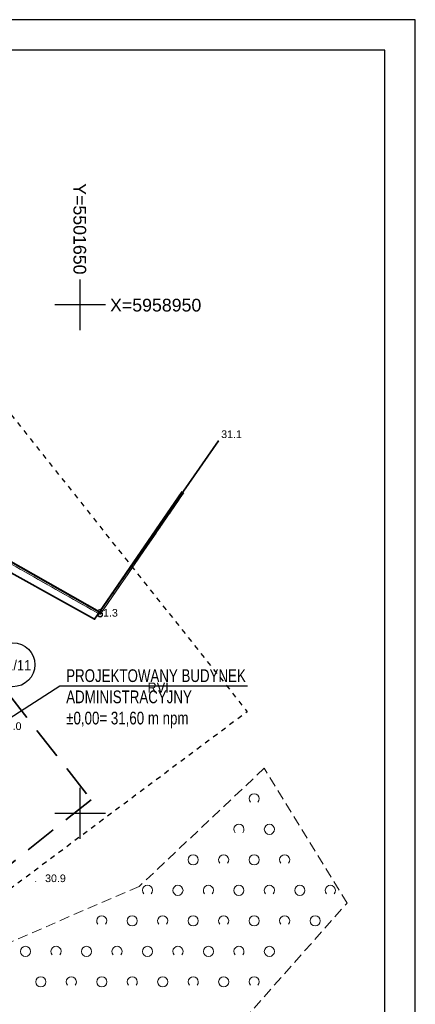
# Model space of a CAD drawing. Extents: x 5501473 to 5502075, y 5958823 to 5959120.
# Tile 6 of 8: x 5501644 to 5501683, y 5958881 to 5958978. Entities that reach past the tile are written whole.
import ezdxf
from ezdxf.enums import TextEntityAlignment as Align

# ---------------------------------------------------------------- set-up
doc = ezdxf.new("R2010")
doc.units = 0
doc.header["$LTSCALE"] = 0.5
for name, pattern in [('1 1', [2, 1, -1]), ('2 1', [3, 2, -1]), ('EGKK', [4, 3, -1]), ('EGUG', [2, 1, -1]), ('HIDDEN', [9.525, 6.35, -3.175])]:
    doc.linetypes.add(name, pattern=pattern)
for name, color, linetype, lineweight in [('--GRANICA DZIAŁKI', 2, 'Continuous', 40), ('EGDE', 251, 'Continuous', 20), ('EGDE_O', 251, 'Continuous', 20), ('EGKK', 251, 'Continuous', 20), ('EGPG', 251, 'Continuous', 20), ('EGPG_O', 251, 'Continuous', 20), ('EGUG', 251, 'Continuous', 20), ('EGUG_O', 251, 'Continuous', 20), ('OTO', 251, 'Continuous', 20), ('OTRN', 251, 'Continuous', 20), ('OTRN_O', 251, 'Continuous', 18), ('OTZ', 251, 'Continuous', 20)]:
    doc.layers.add(name, color=color, linetype=linetype, lineweight=lineweight)
for name, color, linetype in [('--OPISY', 7, 'Continuous'), ('--zakres-WZ', 181, 'Continuous'), ('PARSI', 251, 'Continuous'), ('Strzałka', 251, 'Continuous'), ('Wymiarowanie', 7, 'Continuous')]:
    doc.layers.add(name, color=color, linetype=linetype)
doc.styles.add('1-500', font='arial.ttf', dxfattribs={"width": 0.75, "height": 1.25})
doc.styles.add('BDOT', font='Arial.ttf', dxfattribs={"width": 0.9})
doc.styles.add('EGBP', font='arial.ttf')
doc.styles.add('EGiB', font='Arial.ttf', dxfattribs={"width": 0.9})
doc.styles.add('MZSK', font='Arial.ttf', dxfattribs={"width": 0.9, "height": 0.75})
doc.linetypes.add('OTOO', pattern='A,7.5,[30,msgB.shx,S=1.28,R=0,X=0,Y=0],7.5', length=15)

# ---------------------------------------------------------------- blocks, each defined once
blk = doc.blocks.new('OTZK_b')
at = {"layer": 'OTZ', "color": 0, "lineweight": 18}
blk.add_arc((0, 0), 1, 318.5904, 221.4096, dxfattribs=at)
blk = doc.blocks.new('OTZK_a')
at = {"layer": 'OTZ', "color": 0, "lineweight": 18}
blk.add_circle((0, 0), 1, dxfattribs=at)
blk = doc.blocks.new('OTRN')
at = {"layer": 'OTRN', "color": 0, "const_width": 0.09}
blk.add_lwpolyline([(-0.04, 0, 1), (0.04, 0, 1)], format="xyb", close=True, dxfattribs=at)
at = {"layer": 'OTRN_O', "color": 0, "style": 'BDOT'}
blk.add_attdef('RZEDNA', (0.51, 0.52), '', height=1.5, dxfattribs=at)
blk = doc.blocks.new('EGPG_a')
at = {"color": 0}
blk.add_wipeout([(0.48, 0), (0.46, 0.15), (0.39, 0.28), (0.28, 0.39), (0.15, 0.46), (0, 0.48), (-0.15, 0.46), (-0.28, 0.39), (-0.39, 0.28), (-0.46, 0.15), (-0.48, 0), (-0.46, -0.15), (-0.39, -0.28), (-0.28, -0.39), (-0.15, -0.46), (0, -0.48), (0.15, -0.46), (0.28, -0.39), (0.39, -0.28), (0.46, -0.15)], dxfattribs=at).dxf.layer = 'EGPG'
at = {"layer": 'EGPG', "color": 0, "lineweight": 18}
blk.add_circle((0, 0, 1), 0.5, dxfattribs=at)
at = {"layer": 'EGPG_O', "color": 0, "style": 'EGBP'}
blk.add_attdef('NRP', (0.98, 0.52), '', height=1.5, dxfattribs=at)
blk = doc.blocks.new('mzsk')
at = {"layer": 'PARSI', "color": 0}
for p, q in [((0, -5), (0, 5)), ((5, 0), (-5, 0))]:
    blk.add_line(p, q, dxfattribs=at)

msp = doc.modelspace()

# ---------------------------------------------------------------- linework, layer by layer
at = {"layer": '--OPISY'}
msp.add_lwpolyline([(5501666.477, 5958912.509), (5501648.005, 5958912.509), (5501629.47, 5958900.607)], dxfattribs=at)
at = {"layer": '--zakres-WZ', "linetype": 'HIDDEN', "lineweight": 35}
msp.add_lwpolyline([(5501589.302, 5958923.596), (5501605.119, 5958946.432), (5501622.331, 5958936.641), (5501627.435, 5958946.919), (5501630.627, 5958945.228), (5501625.177, 5958934.409), (5501651.069, 5958901.344), (5501623.813, 5958879.625)], close=True, dxfattribs=at)
at = {"color": 2, "linetype": 'Continuous'}
msp.add_circle((5501643.371, 5958914.613), 2.166, dxfattribs=at)
at = {"layer": 'EGDE', "lineweight": 18}
for points in [[(5501616.176, 5958965.832), (5501608.46, 5958951.15), (5501605.45, 5958945.9), (5501651.95, 5958919.55), (5501659.839, 5958931.013)], [(5501660.129, 5958931.433), (5501651.95, 5958919.55), (5501605.45, 5958945.9), (5501583.6, 5958913.84), (5501577.149, 5958905.701)]]:
    msp.add_lwpolyline(points, dxfattribs=at)
at = {"layer": 'EGKK', "linetype": 'EGKK', "lineweight": 18}
for points in [[(5501615.765, 5958965.05), (5501608.46, 5958951.15), (5501605.45, 5958945.9), (5501651.95, 5958919.55), (5501659.449, 5958930.446)], [(5501659.731, 5958930.855), (5501651.95, 5958919.55), (5501605.45, 5958945.9), (5501592.28, 5958926.57), (5501641.46, 5958861.65), (5501646.829, 5958855.594)]]:
    msp.add_lwpolyline(points, dxfattribs=at)
at = {"layer": 'OTZ', "linetype": '2 1', "lineweight": 18}
msp.add_lwpolyline([(5501668.11, 5958904.43), (5501655.81, 5958892.82), (5501637.85, 5958885.06), (5501635.62, 5958875.77), (5501640.22, 5958864.65), (5501646.23, 5958857.27), (5501676.26, 5958891.18)], close=True, dxfattribs=at)

# ---------------------------------------------------------------- block references
at = {"layer": 'OTRN', "xscale": 0.5, "yscale": 0.5, "zscale": 0.5}
msp.add_blockref('OTRN', (5501663.62, 5958936.64, 31.05), dxfattribs=at).add_auto_attribs({'RZEDNA': '31.1'})
at = {"layer": 'OTRN'}
ref = msp.add_blockref('OTRN', (5501642.11, 5958907.8), dxfattribs=dict(at, xscale=0.5, yscale=0.5, zscale=0.5, rotation=360))
ref.add_attrib('RZEDNA', '31.0', (5501642.18, 5958908.2, 31), dxfattribs={"layer": 'OTRN_O', "color": 0, "height": 0.75, "style": 'BDOT'})
ref = msp.add_blockref('OTRN', (5501645.62, 5958893.3), dxfattribs=dict(at, xscale=0.5, yscale=0.5, zscale=0.5, rotation=360))
ref.add_attrib('RZEDNA', '30.9', (5501646.54, 5958893.24, 30.9), dxfattribs={"layer": 'OTRN_O', "color": 0, "height": 0.75, "style": 'BDOT'})
at = {"layer": 'OTZ', "xscale": 0.5, "yscale": 0.5, "zscale": 0.5}
for name, p in [('OTZK_b', (5501667.12, 5958901.43)), ('OTZK_b', (5501665.62, 5958898.43)), ('OTZK_a', (5501668.62, 5958898.43)), ('OTZK_a', (5501661.12, 5958895.43)), ('OTZK_b', (5501664.12, 5958895.43)), ('OTZK_a', (5501667.12, 5958895.43)), ('OTZK_b', (5501670.12, 5958895.43)), ('OTZK_b', (5501656.62, 5958892.43)), ('OTZK_a', (5501659.62, 5958892.43)), ('OTZK_b', (5501662.62, 5958892.43)), ('OTZK_a', (5501665.62, 5958892.43)), ('OTZK_b', (5501668.62, 5958892.43)), ('OTZK_a', (5501671.62, 5958892.43)), ('OTZK_b', (5501674.62, 5958892.43)), ('OTZK_b', (5501652.12, 5958889.43)), ('OTZK_a', (5501655.12, 5958889.43)), ('OTZK_b', (5501658.12, 5958889.43)), ('OTZK_a', (5501661.12, 5958889.43)), ('OTZK_b', (5501664.12, 5958889.43)), ('OTZK_a', (5501667.12, 5958889.43)), ('OTZK_b', (5501670.12, 5958889.43)), ('OTZK_a', (5501673.12, 5958889.43)), ('OTZK_b', (5501647.62, 5958886.43)), ('OTZK_b', (5501653.62, 5958886.43)), ('OTZK_b', (5501659.62, 5958886.43)), ('OTZK_b', (5501665.62, 5958886.43)), ('OTZK_a', (5501644.62, 5958886.43)), ('OTZK_a', (5501650.62, 5958886.43)), ('OTZK_a', (5501656.62, 5958886.43)), ('OTZK_a', (5501662.62, 5958886.43)), ('OTZK_a', (5501668.62, 5958886.43)), ('OTZK_a', (5501646.12, 5958883.43)), ('OTZK_b', (5501649.12, 5958883.43)), ('OTZK_a', (5501652.12, 5958883.43)), ('OTZK_b', (5501655.12, 5958883.43)), ('OTZK_a', (5501658.12, 5958883.43)), ('OTZK_b', (5501661.12, 5958883.43)), ('OTZK_a', (5501664.12, 5958883.43)), ('OTZK_b', (5501667.12, 5958883.43))]:
    msp.add_blockref(name, p, dxfattribs=at)
at = {"layer": 'PARSI', "xscale": 0.5, "yscale": 0.5, "zscale": 0.5}
for p in [(5501650, 5958950), (5501650, 5958900)]:
    msp.add_blockref('mzsk', p, dxfattribs=at)

# ---------------------------------------------------------------- texts
at = {"layer": '--OPISY', "insert": (5501648.618, 5958914.162), "char_height": 1.25, "width": 27.21426, "attachment_point": 1, "line_spacing_factor": 0.8, "style": '1-500'}
msp.add_mtext('\\pxsm1,;PROJEKTOWANY BUDYNEK  ADMINISTRACYJNY \\P{\\C1;%%P0,00= 31,60 m npm}', dxfattribs=at)
at = {"layer": 'EGDE_O', "insert": (5501641.324, 5958914.051), "char_height": 1, "attachment_point": 7, "style": 'EGiB'}
msp.add_mtext('341/11', dxfattribs=at)
at = {"layer": 'EGUG_O', "insert": (5501656.622, 5958911.864), "char_height": 1, "attachment_point": 7, "style": 'EGiB'}
msp.add_mtext('RVI', dxfattribs=at)
at = {"layer": 'Wymiarowanie', "style": 'MZSK'}
msp.add_text('Y=5501650', height=1.25, rotation=-90, dxfattribs=at).set_placement((5501650.583, 5958952.975), align=Align.TOP_RIGHT)
msp.add_text('X=5958950', height=1.25, dxfattribs=at).set_placement((5501652.935, 5958948.965), align=Align.BOTTOM_LEFT)

# ---------------------------------------------------------------- next in the draw order: block references
at = {"layer": 'EGPG', "xscale": 0.5, "yscale": 0.5, "zscale": 0.5, "rotation": 360}
msp.add_blockref('EGPG_a', (5501651.95, 5958919.55), dxfattribs=at)

# ---------------------------------------------------------------- next in the draw order: linework, layer by layer
at = {"layer": '--GRANICA DZIAŁKI', "linetype": 'Continuous', "flags": 128}
msp.add_lwpolyline([(5501576.992, 5958905.825), (5501583.439, 5958913.959), (5501598.7, 5958936.348), (5501605.388, 5958946.165), (5501651.889, 5958919.814), (5501660.026, 5958931.636)], dxfattribs=at)
for points in [[(5501472.985, 5958829.529), (5501682.985, 5958829.529), (5501682.985, 5958978.029), (5501472.985, 5958978.029)], [(5501480.985, 5958832.529), (5501679.985, 5958832.529), (5501679.985, 5958975.029), (5501480.985, 5958975.029)]]:
    msp.add_lwpolyline(points, close=True)
at = {"layer": 'EGUG', "linetype": 'EGUG', "lineweight": 18}
msp.add_lwpolyline([(5501660.19, 5958931.523), (5501651.95, 5958919.55), (5501605.45, 5958945.9), (5501592.28, 5958926.57), (5501641.46, 5958861.65), (5501646.841, 5958855.58)], dxfattribs=at)
at = {"layer": 'OTO', "linetype": 'OTOO', "lineweight": 35, "flags": 128}
msp.add_lwpolyline([(5501626.92, 5958932.7), (5501639.91, 5958925.44), (5501651.41, 5958919.08), (5501663.62, 5958936.64)], dxfattribs=at)
at = {"layer": 'Strzałka', "linetype": '1 1', "flags": 128}
msp.add_lwpolyline([(5501596.574, 5958964.164), (5501642.356, 5958940.252), (5501666.438, 5958909.985), (5501621.79, 5958876.648), (5501570.688, 5958927.46), (5501596.574, 5958964.164)], dxfattribs=at)

# ---------------------------------------------------------------- next in the draw order: block references
at = {"layer": 'OTRN', "xscale": 0.5, "yscale": 0.5, "zscale": 0.5}
msp.add_blockref('OTRN', (5501651.41, 5958919.08, 31.25), dxfattribs=at).add_auto_attribs({'RZEDNA': '31.3'})

doc.saveas('drawing.dxf')
